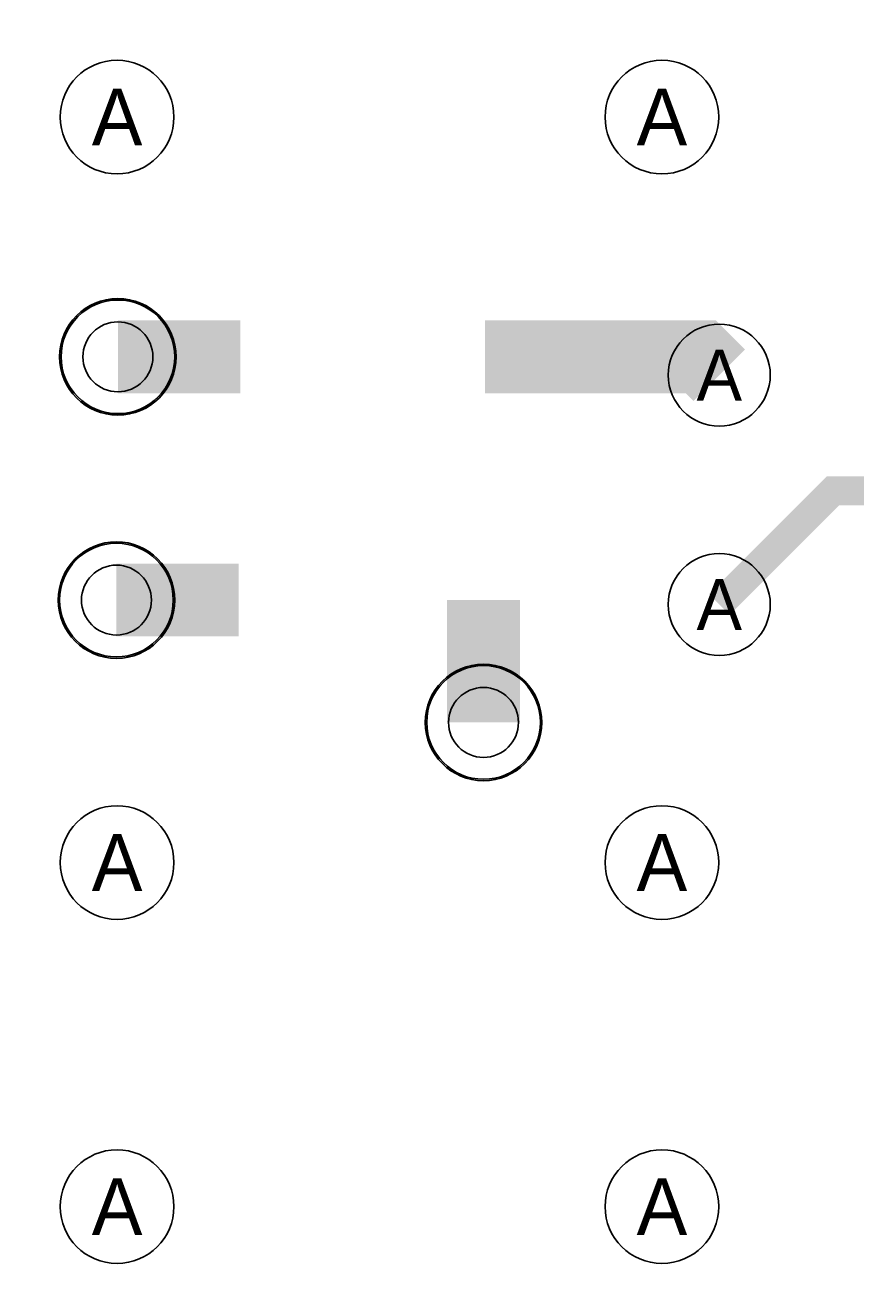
# Model space of a CAD drawing. Extents: x 0 to 3292, y 0 to 2151.
# Tile 18 of 50: x 18 to 303, y 1390 to 1825. Entities that reach past the tile are written whole.
import ezdxf
from ezdxf.enums import TextEntityAlignment as Align

# ---------------------------------------------------------------- set-up
doc = ezdxf.new("R2010")
doc.units = 0
doc.layers.add('ETCH_BOTTOM', color=1, linetype='CONTINUOUS')
doc.layers.add('ETCH_TOP', color=4, linetype='CONTINUOUS')

# ---------------------------------------------------------------- blocks, each defined once
blk = doc.blocks.new('VIA_C10H24')
at = {"layer": 'ETCH_BOTTOM'}
for radius in [19.5, 19.5, 12]:
    blk.add_circle((0, 0), radius, dxfattribs=at)
at = {"layer": 'ETCH_TOP'}
for radius in [19.5, 19.5, 12]:
    blk.add_circle((0, 0), radius, dxfattribs=at)
blk = doc.blocks.new('FIGURE_CIRCLE')
blk.add_circle((0, 0), 0.5)

msp = doc.modelspace()

# ---------------------------------------------------------------- linework, layer by layer
at = {"layer": 'ETCH_BOTTOM'}
for points, const_width in [([(91.5, 1711), (49.5, 1711)], 25), ([(255.91, 1704.72), (249.63, 1711), (175.5, 1711)], 25), ([(255.91, 1625.98), (294.93, 1665), (436.78, 1665), (554.08, 1547.7), (1625.04, 1547.7), (1658.78, 1513.96), (1658.78, 1283.49), (1658.79, 1207.39), (1658.8, 1117.95), (1658.8, 1036.24), (1658.82, 935.97), (1685, 909.77), (1685, 393.78), (1666, 374.78), (1666, 333.23), (1691.34, 307.89), (1691.34, 35.01)], 10), ([(91, 1627.5), (49, 1627.5)], 25), ([(175, 1627.5), (175, 1585.5)], 25)]:
    msp.add_lwpolyline(points, dxfattribs=dict(at, const_width=const_width))

# ---------------------------------------------------------------- block references
at = {"layer": 'ETCH_TOP'}
for p in [(49.5, 1711), (49, 1627.5), (175, 1585.5)]:
    msp.add_blockref('VIA_C10H24', p, dxfattribs=at)
at = {"layer": 'MANUFACTURING_NCDRILL_FIGURE'}
for p, xscale, yscale in [((49.22, 1793.3), 39, 39), ((236.22, 1793.3), 39, 39), ((49.5, 1711), 40, 40), ((255.91, 1704.72), 35, 35), ((49, 1627.5), 40, 40), ((255.91, 1625.98), 35, 35), ((175, 1585.5), 40, 40), ((49.22, 1537.4), 39, 39), ((236.22, 1537.4), 39, 39), ((49.22, 1419.29), 39, 39), ((236.22, 1419.29), 39, 39)]:
    msp.add_blockref('FIGURE_CIRCLE', p, dxfattribs=dict(at, xscale=xscale, yscale=yscale))

# ---------------------------------------------------------------- texts
for height, p in [(19.5, (49.22, 1793.3)), (19.5, (236.22, 1793.3)), (17.5, (255.91, 1704.72)), (17.5, (255.91, 1625.98)), (19.5, (49.22, 1537.4)), (19.5, (236.22, 1537.4)), (19.5, (49.22, 1419.29)), (19.5, (236.22, 1419.29))]:
    msp.add_text('A', height=height, dxfattribs=at).set_placement(p, align=Align.MIDDLE_CENTER)

doc.saveas('drawing.dxf')
